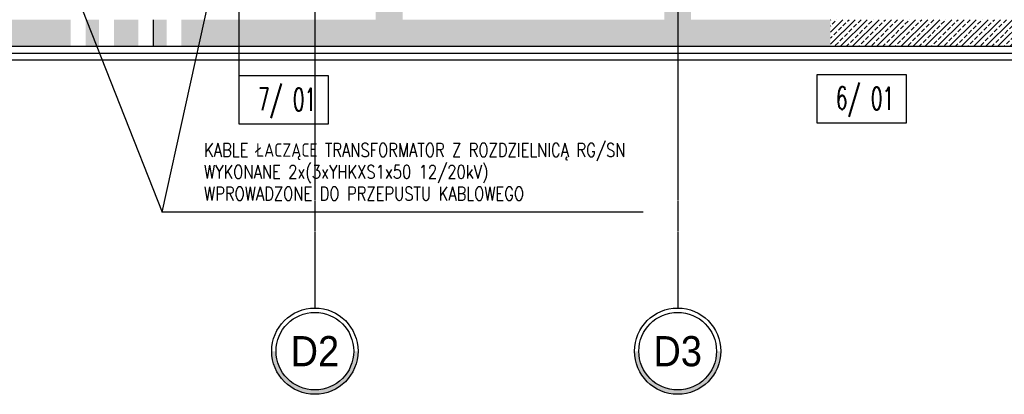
# Model space of a CAD drawing. Header units: inches. Extents: x 788 to 26783, y -4103 to 21.
# Tile 92 of 101: x 24437 to 25167, y -1969 to -1691. Entities that reach past the tile are written whole.
import ezdxf
from ezdxf.enums import TextEntityAlignment as Align

# ---------------------------------------------------------------- set-up
doc = ezdxf.new("R2010")
doc.units = ezdxf.units.IN
doc.header["$MEASUREMENT"] = 0
doc.linetypes.add('CENTER', pattern=[2, 1.25, -0.25, 0.25, -0.25])
for name, color, linetype in [('E35', 6, 'Continuous'), ('Opis-pom', 6, 'Continuous'), ('Opis_pom_ramka', 6, 'Continuous'), ('Os-osie glowne', 1, 'CENTER'), ('Os-osie-opis', 2, 'Continuous'), ('Sc-beton', 7, 'Continuous'), ('Sc-beton-hatch', 86, 'Continuous'), ('Sc-izolacja term-styropian', 151, 'STYROPIAN-KA'), ('W-przebicia-ściany', 223, 'Continuous')]:
    doc.layers.add(name, color=color, linetype=linetype)
doc.styles.add('dwg_opis duży', font='ARIAL.TTF', dxfattribs={"width": 0.9})
doc.styles.add('KA wymiar', font='romans.shx', dxfattribs={"width": 0.6})
doc.styles.add('ROMANS', font='romans', dxfattribs={"width": 0.85})
doc.linetypes.add('STYROPIAN-KA', pattern='A,0.0001,-0.1,[135,ltypeshp.shx,S=0.1,R=0,X=-0.1,Y=0],0,[135,ltypeshp.shx,S=0.1,R=180,X=0.1,Y=0],-0.1', length=0.2001)
doc.linetypes.add('ZIGZAG', pattern='A,0.00254,-5.08,[131,ltypeshp.shx,S=5.08,R=0,X=-5.08,Y=0],-10.16,[131,ltypeshp.shx,S=5.08,R=180,X=5.08,Y=0],-5.08', length=20.32254)
pattern_1 = [(45, (-26612.6334, 16237.085), (-4.49012806, 4.49012806), []), (45, (-26608.143, 16237.085), (-4.49012806, 4.49012806), [3.175, -1.5875])]

# ---------------------------------------------------------------- blocks, each defined once
blk = doc.blocks.new('_opis_osi_liczbowy')
blk.add_hatch(color=256).paths.add_polyline_path([(32, 32), (32, 28.8, -1), (32, -28.8), (32, -32, 1)])
for radius in [32, 28.8]:
    blk.add_circle((32, 0), radius)
at = {"style": 'dwg_opis duży', "width": 0.9}
blk.add_attdef('AXNAMEH', text='', height=22.4, rotation=90, dxfattribs=at).set_placement((32, 0), align=Align.MIDDLE_CENTER)
blk = doc.blocks.new('_opis_pom_metka')
at = {"layer": 'Opis_pom_ramka'}
blk.add_lwpolyline([(-33.13, 0), (32.87, 0), (32.87, -36), (-33.13, -36)], close=True, dxfattribs=at)
at = {"style": 'KA wymiar', "width": 0.6}
blk.add_attdef('KO/', text='', height=16.8, dxfattribs=at).set_placement((3.45, -25.87), align=Align.RIGHT)
blk.add_attdef('NR', (3.8, -26.16), '', height=16.8, dxfattribs=at)

msp = doc.modelspace()

# ---------------------------------------------------------------- hatches: boundary and pattern name
at = {"layer": 'Sc-beton-hatch'}
h = msp.add_hatch(dxfattribs=at)
h.set_pattern_fill('ANSI33', color=256, style=0)
h.set_pattern_definition(pattern_1)
h.paths.add_polyline_path([(24330.91, -1396.83), (24320.91, -1396.83), (24320.91, -1461.46), (24330.91, -1464.27), (24330.91, -1462.83)])
h.paths.add_polyline_path([(24320.91, -1396.83), (24310.91, -1396.83), (24310.91, -1458.65), (24320.91, -1461.46)])
h.paths.add_polyline_path([(24320.91, -1461.46), (24310.91, -1458.65), (24310.91, -1507.25), (24320.91, -1507.25)])
h.paths.add_polyline_path([(24330.91, -1464.27), (24320.91, -1461.46), (24320.91, -1507.25), (24330.91, -1507.25)])
h.paths.add_polyline_path([(24330.91, -1507.25), (24320.91, -1507.25), (24320.91, -1578.34), (24330.91, -1578.34)])
h.paths.add_polyline_path([(24320.91, -1507.25), (24310.91, -1507.25), (24310.91, -1578.34), (24320.91, -1578.34)])
h.paths.add_polyline_path([(24320.91, -1578.34), (24310.91, -1578.34), (24310.91, -1700.83), (24320.91, -1700.83)])
h.paths.add_polyline_path([(24330.91, -1578.34), (24320.91, -1578.34), (24320.91, -1700.83), (24474.91, -1700.83), (24474.91, -1690.83), (24330.91, -1690.83)])
h.paths.add_polyline_path([(24320.91, -1700.83), (24310.91, -1700.83), (24310.91, -1710.83), (24320.91, -1710.83)])
h.paths.add_polyline_path([(24474.91, -1700.83), (24320.91, -1700.83), (24320.91, -1710.83), (24474.91, -1710.83)])
h.paths.add_polyline_path([(24495.91, -1700.83), (24485.91, -1700.83), (24485.91, -1710.83), (24495.91, -1710.83)])
h.paths.add_polyline_path([(24495.91, -1690.83), (24485.91, -1690.83), (24485.91, -1700.83), (24495.91, -1700.83)])
h.paths.add_polyline_path([(24524.91, -1690.83), (24506.91, -1690.83), (24506.91, -1700.83), (24524.91, -1700.83)])
h.paths.add_polyline_path([(24524.91, -1700.83), (24506.91, -1700.83), (24506.91, -1710.83), (24524.91, -1710.83)])
h.paths.add_polyline_path([(24545.91, -1700.83), (24535.91, -1700.83), (24535.91, -1710.83), (24545.91, -1710.83)])
h.paths.add_polyline_path([(24545.91, -1690.83), (24535.91, -1690.83), (24535.91, -1700.83), (24545.91, -1700.83)])
h.paths.add_polyline_path([(24599.74, -1690.83), (24556.91, -1690.83), (24556.91, -1700.83), (24599.74, -1700.83)])
h.paths.add_polyline_path([(24599.74, -1700.83), (24556.91, -1700.83), (24556.91, -1710.83), (24599.74, -1710.83)])
h.paths.add_polyline_path([(24655.91, -1700.83), (24599.74, -1700.83), (24599.74, -1710.83), (24655.91, -1710.83)])
h.paths.add_polyline_path([(24655.91, -1690.83), (24599.74, -1690.83), (24599.74, -1700.83), (24655.91, -1700.83)])
h.paths.add_polyline_path([(24924.91, -1396.83), (24876.41, -1396.83), (24876.41, -1406.83), (24914.91, -1406.83), (24914.91, -1598.83), (24914.91, -1690.83), (24720.91, -1690.83), (24720.91, -1682.83), (24700.91, -1682.83), (24700.91, -1690.83), (24655.91, -1690.83), (24655.91, -1700.83), (24924.91, -1700.83)])
h.paths.add_polyline_path([(24924.91, -1700.83), (24655.91, -1700.83), (24655.91, -1710.83), (24924.91, -1710.83)])
h.paths.add_polyline_path([(24762.41, -1396.83), (24700.91, -1396.83), (24700.91, -1493.33), (24720.91, -1493.33), (24720.91, -1406.83), (24762.41, -1406.83)], flags=17)
h.paths.add_polyline_path([(24762.41, -1386.83), (24700.91, -1386.83), (24700.91, -1396.83), (24762.41, -1396.83)])
h.paths.add_polyline_path([(24720.91, -1493.33), (24700.91, -1493.33), (24700.91, -1509.83), (24700.91, -1622.83), (24720.32, -1622.83), (24720.91, -1622.83)], flags=17)
h.paths.add_polyline_path([(24934.91, -1396.83), (24924.91, -1396.83), (24924.91, -1700.83), (25038.22, -1700.83), (25038.22, -1690.83), (24934.91, -1690.83)])
h.paths.add_polyline_path([(24934.91, -1386.83), (24924.91, -1386.83), (24924.91, -1396.83), (24934.91, -1396.83)])
h.paths.add_polyline_path([(24924.91, -1386.83), (24876.41, -1386.83), (24876.41, -1396.83), (24924.91, -1396.83)])
h.paths.add_polyline_path([(25038.22, -1700.83), (24924.91, -1700.83), (24924.91, -1710.83), (25038.22, -1710.83)])
h.paths.add_polyline_path([(24916.45, -1534.63), (24933.37, -1534.63), (24933.37, -1551.88), (24916.45, -1551.88)], flags=9)
h.paths.add_polyline_path([(24809.13, -1709.29), (24809.13, -1692.37), (24826.38, -1692.37), (24826.38, -1709.29)], flags=9)
h.paths.add_polyline_path([(24916.45, -1663.15), (24933.37, -1663.15), (24933.37, -1680.4), (24916.45, -1680.4)], flags=9)
h.paths.add_polyline_path([(24702.45, -1534.63), (24719.37, -1534.63), (24719.37, -1551.88), (24702.45, -1551.88)], flags=24)
h = msp.add_hatch(dxfattribs=at)
h.set_pattern_fill('ANSI33', color=256, style=0)
h.set_pattern_definition(pattern_1)
h.paths.add_polyline_path([(25287.91, -1710.83), (25287.91, -1700.83), (25038.22, -1700.83), (25038.22, -1710.83)])
h.paths.add_polyline_path([(25038.22, -1690.83), (25038.22, -1700.83), (25287.91, -1700.83), (25287.91, -1690.83)])
h.paths.add_polyline_path([(25307.91, -1710.83), (25307.91, -1700.83), (25297.91, -1700.83), (25297.91, -1710.83)])
h.paths.add_polyline_path([(25297.91, -1700.83), (25307.91, -1700.83), (25307.91, -1690.83), (25297.91, -1690.83)])
h.paths.add_polyline_path([(25317.91, -1700.83), (25327.91, -1700.83), (25327.91, -1690.83), (25317.91, -1690.83)])
h.paths.add_polyline_path([(25317.91, -1710.83), (25327.91, -1710.83), (25327.91, -1700.83), (25317.91, -1700.83)])
h.paths.add_polyline_path([(25470.91, -1710.83), (25470.91, -1700.83), (25337.91, -1700.83), (25337.91, -1710.83)])
h.paths.add_polyline_path([(25470.91, -1700.83), (25470.91, -1687.83), (25460.91, -1687.83), (25460.91, -1690.83), (25360.91, -1690.83), (25337.91, -1690.83), (25337.91, -1700.83)])

# ---------------------------------------------------------------- linework, layer by layer
at = {"layer": 'E35', "linetype": 'Continuous', "lineweight": -2}
for p, q in [((24417.19, -1514.79), (24542.68, -1833.53)), ((24542.68, -1833.53), (24611.4, -1520.69)), ((24899.23, -1833.53), (24542.68, -1833.53))]:
    msp.add_line(p, q, dxfattribs=at)
at = {"layer": 'Opis-pom'}
msp.add_lwpolyline([(24599.74, -1758.97), (24599.74, -1656.95)], dxfattribs=at)
at = {"layer": 'Os-osie glowne'}
for points in [[(24655.91, -325.83), (24655.91, -1888.72)], [(24924.91, -325.83), (24924.91, -1888.72)]]:
    msp.add_lwpolyline(points, dxfattribs=at)
at = {"layer": 'Os-osie-opis'}
for points in [[(24655.91, -1888.72), (24655.91, -1904.72)], [(24924.91, -1888.72), (24924.91, -1904.72)]]:
    msp.add_lwpolyline(points, dxfattribs=at)
at = {"layer": 'Sc-beton'}
msp.add_line((26604.91, -1710.83), (24310.91, -1710.83), dxfattribs=at)
at = {"layer": 'Sc-izolacja term-styropian', "linetype": 'ByBlock'}
msp.add_line((26604.91, -1720.83), (24300.91, -1720.83), dxfattribs=at)
at = {"layer": 'Sc-izolacja term-styropian', "linetype": 'ZIGZAG', "ltscale": 0.018}
msp.add_line((26604.91, -1715.83), (24305.91, -1715.83), dxfattribs=at)
at = {"layer": 'W-przebicia-ściany'}
msp.add_lwpolyline([(24535.91, -1690.83), (24535.91, -1710.83)], dxfattribs=at)

# ---------------------------------------------------------------- block references
at = {"layer": 'Opis-pom'}
ref = msp.add_blockref('_opis_pom_metka', (24632.86, -1732.32), dxfattribs=at)
ref.add_attrib('KO/', '7/', dxfattribs={"layer": '0', "height": 16.8, "style": 'KA wymiar', "width": 0.6}).set_placement((24631.89, -1758.19), align=Align.RIGHT)
ref.add_attrib('NR', '01', (24639.62, -1758.48), dxfattribs={"layer": '0', "height": 16.8, "style": 'KA wymiar', "width": 0.6})
ref = msp.add_blockref('_opis_pom_metka', (25061.37, -1731.5), dxfattribs=at)
ref.add_attrib('KO/', '6/', dxfattribs={"layer": '0', "height": 16.8, "style": 'KA wymiar', "width": 0.6}).set_placement((25060.4, -1757.37), align=Align.RIGHT)
ref.add_attrib('NR', '01', (25068.13, -1757.67), dxfattribs={"layer": '0', "height": 16.8, "style": 'KA wymiar', "width": 0.6})
at = {"layer": 'Os-osie-opis', "rotation": 270}
for p, values in [((24655.91, -1904.72), {'AXNAMEH': 'D2'}), ((24924.91, -1904.72), {'AXNAMEH': 'D3'})]:
    msp.add_blockref('_opis_osi_liczbowy', p, dxfattribs=at).add_auto_attribs(values)

# ---------------------------------------------------------------- texts
at = {"layer": 'E35', "linetype": 'Continuous', "lineweight": -2, "style": 'ROMANS', "width": 0.8}
for s, p in [('KABLE ŁACZĄCE TRANSFORMATOR Z ROZDZIELNICĄ RG/SN', (24573.75, -1792.53)), ('WYKONANE 2x(3xYHKXS1x50 12/20kV)', (24573.75, -1808.72)), ('WPROWADZONE DO PRZEPUSTU KABLOWEGO', (24573.75, -1824.91))]:
    msp.add_text(s, height=10, dxfattribs=at).set_placement(p)

doc.saveas('drawing.dxf')
